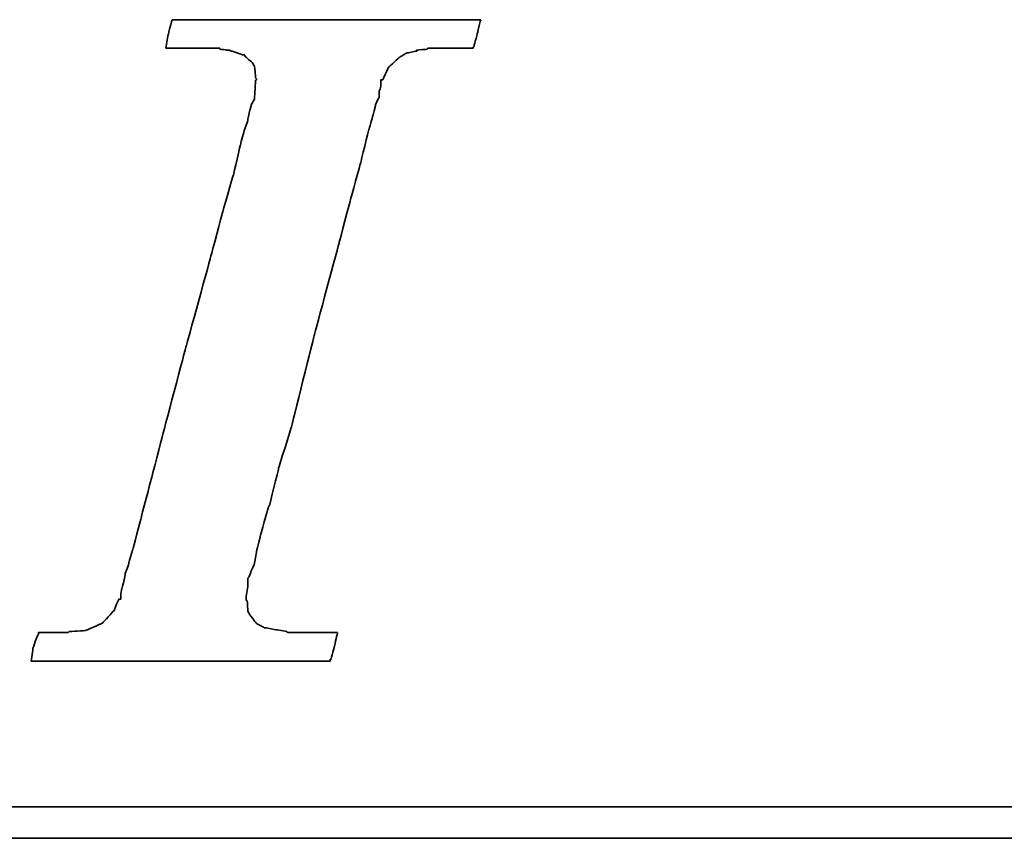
# Model space of a CAD drawing. Header units: millimetres. Extents: x 22 to 196, y 10 to 145.
# Tile 30 of 50: x 177.4 to 178.65, y 89.37 to 90.41. Entities that reach past the tile are written whole.
import ezdxf

# ---------------------------------------------------------------- set-up
doc = ezdxf.new("R2010")
doc.units = ezdxf.units.MM
doc.header["$LTSCALE"] = 0.1
doc.layers.add('DIM', color=4, linetype='CONTINUOUS')
doc.layers.add('layer 1', color=7, linetype='CONTINUOUS')

# ---------------------------------------------------------------- blocks, each defined once
blk = doc.blocks.new('TBI MOTION logo(完整正式版)')
at = {"layer": 'layer 1', "color": 22, "lineweight": 35}
for points, knots in [([(-40.59125, -7.94375), (-40.59125, -7.94375), (-40.97375, -7.94375), (-40.97375, -7.94375), (-40.97375, -7.94375), (-40.97375, -7.94375), (-41.38125, -7.94375), (-41.38125, -7.94375), (-41.38125, -7.94375), (-41.38125, -7.94375), (-41.54875, -7.94375), (-41.54875, -7.94375), (-41.54875, -7.94375), (-41.54875, -7.94375), (-41.59875, -7.94375), (-41.59875, -7.94375), (-41.59875, -7.94375), (-41.59875, -7.94375), (-41.88375, -7.94375), (-41.88375, -7.94375), (-41.88375, -7.94375), (-41.88375, -7.94375), (-41.90875, -7.91875), (-41.90875, -7.91875), (-41.90875, -7.91875), (-41.90875, -7.91875), (-42.19875, -7.87125), (-42.19875, -7.87125), (-42.19875, -7.87125), (-42.19875, -7.87125), (-42.43875, -7.82375), (-42.43875, -7.82375), (-42.43875, -7.82375), (-42.43875, -7.82375), (-42.45875, -7.82375), (-42.45875, -7.82375), (-42.45875, -7.82375), (-42.45875, -7.82375), (-42.48625, -7.82375), (-42.48625, -7.82375), (-42.48625, -7.82375), (-42.48625, -7.82375), (-42.67625, -7.72375), (-42.67625, -7.72375), (-42.67625, -7.72375), (-42.67625, -7.72375), (-42.70125, -7.70375), (-42.70125, -7.70375), (-42.70125, -7.70375), (-42.70125, -7.70375), (-42.72375, -7.67875), (-42.72375, -7.67875), (-42.72375, -7.67875), (-42.72375, -7.67875), (-42.86875, -7.48875), (-42.86875, -7.48875), (-42.86875, -7.48875), (-42.86875, -7.48875), (-42.89375, -7.43875), (-42.89375, -7.43875), (-42.89375, -7.43875), (-42.89375, -7.43875), (-42.91875, -7.38875), (-42.91875, -7.38875), (-42.91875, -7.38875), (-42.91875, -7.38875), (-42.93875, -7.12875), (-42.93875, -7.12875), (-42.93875, -7.12875), (-42.93875, -7.12875), (-42.96375, -7.10375), (-42.96375, -7.10375), (-42.96375, -7.10375), (-42.96375, -7.10375), (-42.96375, -7.05375), (-42.96375, -7.05375), (-42.96375, -7.05375), (-42.96375, -7.05375), (-42.96375, -7.00875), (-42.96375, -7.00875), (-42.96375, -7.00875), (-42.96375, -7.00875), (-42.91875, -6.69625), (-42.91875, -6.69625), (-42.91875, -6.69625), (-42.91875, -6.69625), (-42.91875, -6.62375), (-42.91875, -6.62375), (-42.91875, -6.62375), (-42.91875, -6.62375), (-42.91875, -6.59625), (-42.91875, -6.59625), (-42.91875, -6.59625), (-42.91875, -6.59625), (-42.91875, -6.57375), (-42.91875, -6.57375), (-42.91875, -6.57375), (-42.91875, -6.57375), (-42.91875, -6.52875), (-42.91875, -6.52875), (-42.91875, -6.52875), (-42.91875, -6.52875), (-42.89375, -6.50375), (-42.89375, -6.50375), (-42.89375, -6.50375), (-42.89375, -6.50375), (-42.84375, -6.38375), (-42.84375, -6.38375), (-42.84375, -6.38375), (-42.84375, -6.38375), (-42.84375, -6.35875), (-42.84375, -6.35875), (-42.84375, -6.35875), (-42.84375, -6.35875), (-42.74625, -6.14375), (-42.74625, -6.14375), (-42.74625, -6.14375), (-42.74625, -6.14375), (-42.70125, -5.85375), (-42.70125, -5.85375), (-42.70125, -5.85375), (-42.70125, -5.85375), (-42.60375, -5.47125), (-42.60375, -5.47125), (-42.60375, -5.47125), (-42.60375, -5.47125), (-42.60375, -5.44875), (-42.60375, -5.44875), (-42.60375, -5.44875), (-42.60375, -5.44875), (-42.38875, -4.67875), (-42.38875, -4.67875), (-42.38875, -4.67875), (-42.38875, -4.67875), (-42.36375, -4.65375), (-42.36375, -4.65375), (-42.36375, -4.65375), (-42.36375, -4.65375), (-42.12375, -3.69625), (-42.12375, -3.69625), (-42.12375, -3.69625), (-42.12375, -3.69625), (-42.12375, -3.67374), (-42.12375, -3.67374), (-42.12375, -3.67374), (-42.12375, -3.67374), (-41.78875, -2.59374), (-41.78875, -2.59374), (-41.78875, -2.59374), (-41.78875, -2.59374), (-41.18875, -0.19375), (-41.18875, -0.19375), (-41.18875, -0.19375), (-41.18875, -0.19375), (-40.54375, 2.20624), (-40.54375, 2.20624), (-40.54375, 2.20624), (-40.54375, 2.20624), (-40.25375, 3.30875), (-40.25375, 3.30875), (-40.25375, 3.30875), (-40.25375, 3.30875), (-39.98875, 4.27125), (-39.98875, 4.27125), (-39.98875, 4.27125), (-39.98875, 4.27125), (-39.77375, 5.13125), (-39.77375, 5.13125), (-39.77375, 5.13125), (-39.77375, 5.13125), (-39.67875, 5.47125), (-39.67875, 5.47125), (-39.67875, 5.47125), (-39.67875, 5.47125), (-39.60375, 5.75625), (-39.60375, 5.75625), (-39.60375, 5.75625), (-39.60375, 5.75625), (-39.60375, 5.78125), (-39.60375, 5.78125), (-39.60375, 5.78125), (-39.60375, 5.78125), (-39.50875, 5.97125), (-39.50875, 5.97125), (-39.50875, 5.97125), (-39.50875, 5.97125), (-39.50875, 6.13875), (-39.50875, 6.13875), (-39.50875, 6.13875), (-39.50875, 6.13875), (-39.48625, 6.16625), (-39.48625, 6.16625), (-39.48625, 6.16625), (-39.48625, 6.16625), (-39.46125, 6.28625), (-39.46125, 6.28625), (-39.46125, 6.28625), (-39.46125, 6.28625), (-39.46125, 6.42625), (-39.46125, 6.42625), (-39.46125, 6.42625), (-39.46125, 6.42625), (-39.41375, 6.42625), (-39.41375, 6.42625), (-39.41375, 6.42625), (-39.41375, 6.42625), (-39.29375, 6.69125), (-39.29375, 6.69125), (-39.29375, 6.69125), (-39.29375, 6.69125), (-39.26875, 6.74125), (-39.26875, 6.74125), (-39.26875, 6.74125), (-39.26875, 6.74125), (-39.24375, 6.76625), (-39.24375, 6.76625), (-39.24375, 6.76625), (-39.24375, 6.76625), (-38.98375, 7.00624), (-38.98375, 7.00624), (-38.98375, 7.00624), (-38.98375, 7.00624), (-38.95625, 7.02624), (-38.95625, 7.02624), (-38.95625, 7.02624), (-38.95625, 7.02624), (-38.78875, 7.12624), (-38.78875, 7.12624), (-38.78875, 7.12624), (-38.78875, 7.12624), (-38.76375, 7.12624), (-38.76375, 7.12624), (-38.76375, 7.12624), (-38.76375, 7.12624), (-38.74375, 7.12624), (-38.74375, 7.12624), (-38.74375, 7.12624), (-38.74375, 7.12624), (-38.52875, 7.17125), (-38.52875, 7.17125), (-38.52875, 7.17125), (-38.52875, 7.17125), (-38.52875, 7.19624), (-38.52875, 7.19624), (-38.52875, 7.19624), (-38.52875, 7.19624), (-38.50375, 7.19624), (-38.50375, 7.19624), (-38.50375, 7.19624), (-38.50375, 7.19624), (-38.26125, 7.21875), (-38.26125, 7.21875), (-38.26125, 7.21875), (-38.26125, 7.21875), (-38.23875, 7.24624), (-38.23875, 7.24624), (-38.23875, 7.24624), (-38.23875, 7.24624), (-38.21625, 7.24624), (-38.21625, 7.24624), (-38.21625, 7.24624), (-38.21625, 7.24624), (-38.18875, 7.24624), (-38.18875, 7.24624), (-38.18875, 7.24624), (-38.18875, 7.24624), (-37.90375, 7.24624), (-37.90375, 7.24624), (-37.90375, 7.24624), (-37.90375, 7.24624), (-37.85375, 7.24624), (-37.85375, 7.24624), (-37.85375, 7.24624), (-37.85375, 7.24624), (-37.75875, 7.24624), (-37.75875, 7.24624), (-37.75875, 7.24624), (-37.75875, 7.24624), (-37.42375, 7.24624), (-37.42375, 7.24624), (-37.42375, 7.24624), (-37.42375, 7.24624), (-37.08875, 7.24624), (-37.08875, 7.24624), (-37.08875, 7.24624), (-37.08875, 7.24624), (-37.06375, 7.24624), (-37.06375, 7.24624), (-37.06375, 7.24624), (-37.06375, 7.24624), (-37.06375, 7.26624), (-37.06375, 7.26624), (-37.06375, 7.26624), (-37.06375, 7.26624), (-37.03875, 7.29125), (-37.03875, 7.29125), (-37.03875, 7.29125), (-37.03875, 7.29125), (-37.03875, 7.31625), (-37.03875, 7.31625), (-37.03875, 7.31625), (-37.03875, 7.31625), (-36.94125, 7.67625), (-36.94125, 7.67625), (-36.94125, 7.67625), (-36.94125, 7.67625), (-36.86875, 7.98625), (-36.86875, 7.98625), (-36.86875, 7.98625), (-36.86875, 7.98625), (-36.98875, 7.98625), (-36.98875, 7.98625), (-36.98875, 7.98625), (-36.98875, 7.98625), (-37.42375, 7.98625), (-37.42375, 7.98625), (-37.42375, 7.98625), (-37.42375, 7.98625), (-37.94875, 7.98625), (-37.94875, 7.98625), (-37.94875, 7.98625), (-37.94875, 7.98625), (-38.57375, 7.98625), (-38.57375, 7.98625), (-38.57375, 7.98625), (-38.57375, 7.98625), (-39.29375, 7.98625), (-39.29375, 7.98625), (-39.29375, 7.98625), (-39.29375, 7.98625), (-40.82875, 7.98625), (-40.82875, 7.98625), (-40.82875, 7.98625), (-40.82875, 7.98625), (-42.36375, 7.98625), (-42.36375, 7.98625), (-42.36375, 7.98625), (-42.36375, 7.98625), (-43.08375, 7.98625), (-43.08375, 7.98625), (-43.08375, 7.98625), (-43.08375, 7.98625), (-43.70875, 7.98625), (-43.70875, 7.98625), (-43.70875, 7.98625), (-43.70875, 7.98625), (-44.23375, 7.98625), (-44.23375, 7.98625), (-44.23375, 7.98625), (-44.23375, 7.98625), (-44.66875, 7.98625), (-44.66875, 7.98625), (-44.66875, 7.98625), (-44.66875, 7.98625), (-44.88375, 7.98625), (-44.88375, 7.98625), (-44.88375, 7.98625), (-44.88375, 7.98625), (-44.90875, 7.94125), (-44.90875, 7.94125), (-44.90875, 7.94125), (-44.90875, 7.94125), (-44.90875, 7.91625), (-44.90875, 7.91625), (-44.90875, 7.91625), (-44.90875, 7.91625), (-45.00375, 7.55625), (-45.00375, 7.55625), (-45.00375, 7.55625), (-45.00375, 7.55625), (-45.05375, 7.24624), (-45.05375, 7.24624), (-45.05375, 7.24624), (-45.05375, 7.24624), (-44.61875, 7.24624), (-44.61875, 7.24624), (-44.61875, 7.24624), (-44.61875, 7.24624), (-44.11375, 7.24624), (-44.11375, 7.24624), (-44.11375, 7.24624), (-44.11375, 7.24624), (-43.99375, 7.24624), (-43.99375, 7.24624), (-43.99375, 7.24624), (-43.99375, 7.24624), (-43.94625, 7.24624), (-43.94625, 7.24624), (-43.94625, 7.24624), (-43.94625, 7.24624), (-43.92374, 7.24624), (-43.92374, 7.24624), (-43.92374, 7.24624), (-43.92374, 7.24624), (-43.65875, 7.24624), (-43.65875, 7.24624), (-43.65875, 7.24624), (-43.65875, 7.24624), (-43.63875, 7.21875), (-43.63875, 7.21875), (-43.63875, 7.21875), (-43.63875, 7.21875), (-43.46875, 7.19624), (-43.46875, 7.19624), (-43.46875, 7.19624), (-43.46875, 7.19624), (-43.39875, 7.19624), (-43.39875, 7.19624), (-43.39875, 7.19624), (-43.39875, 7.19624), (-43.37125, 7.17125), (-43.37125, 7.17125), (-43.37125, 7.17125), (-43.37125, 7.17125), (-43.34875, 7.17125), (-43.34875, 7.17125), (-43.34875, 7.17125), (-43.34875, 7.17125), (-43.20375, 7.12624), (-43.20375, 7.12624), (-43.20375, 7.12624), (-43.20375, 7.12624), (-43.05875, 7.07624), (-43.05875, 7.07624), (-43.05875, 7.07624), (-43.05875, 7.07624), (-43.01375, 7.07624), (-43.01375, 7.07624), (-43.01375, 7.07624), (-43.01375, 7.07624), (-42.98875, 7.02624), (-42.98875, 7.02624), (-42.98875, 7.02624), (-42.98875, 7.02624), (-42.79875, 6.86125), (-42.79875, 6.86125), (-42.79875, 6.86125), (-42.79875, 6.86125), (-42.77375, 6.81125), (-42.77375, 6.81125), (-42.77375, 6.81125), (-42.77375, 6.81125), (-42.74625, 6.76625), (-42.74625, 6.76625), (-42.74625, 6.76625), (-42.74625, 6.76625), (-42.72375, 6.47625), (-42.72375, 6.47625), (-42.72375, 6.47625), (-42.72375, 6.47625), (-42.70125, 6.45124), (-42.70125, 6.45124), (-42.70125, 6.45124), (-42.70125, 6.45124), (-42.70125, 6.42625), (-42.70125, 6.42625), (-42.70125, 6.42625), (-42.70125, 6.42625), (-42.72375, 6.40625), (-42.72375, 6.40625), (-42.72375, 6.40625), (-42.72375, 6.40625), (-42.74625, 5.97125), (-42.74625, 5.97125), (-42.74625, 5.97125), (-42.74625, 5.97125), (-42.74625, 5.94625), (-42.74625, 5.94625), (-42.74625, 5.94625), (-42.74625, 5.94625), (-42.74625, 5.92625), (-42.74625, 5.92625), (-42.74625, 5.92625), (-42.74625, 5.92625), (-42.77375, 5.87625), (-42.77375, 5.87625), (-42.77375, 5.87625), (-42.77375, 5.87625), (-42.81875, 5.80625), (-42.81875, 5.80625), (-42.81875, 5.80625), (-42.81875, 5.80625), (-42.86875, 5.63625), (-42.86875, 5.63625), (-42.86875, 5.63625), (-42.86875, 5.63625), (-42.91875, 5.39625), (-42.91875, 5.39625), (-42.91875, 5.39625), (-42.91875, 5.39625), (-42.91875, 5.37124), (-42.91875, 5.37124), (-42.91875, 5.37124), (-42.91875, 5.37124), (-43.01375, 5.10874), (-43.01375, 5.10874), (-43.01375, 5.10874), (-43.01375, 5.10874), (-43.10875, 4.77124), (-43.10875, 4.77124), (-43.10875, 4.77124), (-43.10875, 4.77124), (-43.29875, 3.95625), (-43.29875, 3.95625), (-43.29875, 3.95625), (-43.29875, 3.95625), (-43.58875, 2.95125), (-43.58875, 2.95125), (-43.58875, 2.95125), (-43.58875, 2.95125), (-43.87375, 1.87125), (-43.87375, 1.87125), (-43.87375, 1.87125), (-43.87375, 1.87125), (-44.52625, -0.50374), (-44.52625, -0.50374), (-44.52625, -0.50374), (-44.52625, -0.50374), (-45.14875, -2.85375), (-45.14875, -2.85375), (-45.14875, -2.85375), (-45.14875, -2.85375), (-45.43375, -3.95875), (-45.43375, -3.95875), (-45.43375, -3.95875), (-45.43375, -3.95875), (-45.69875, -4.96875), (-45.69875, -4.96875), (-45.69875, -4.96875), (-45.69875, -4.96875), (-45.91375, -5.78375), (-45.91375, -5.78375), (-45.91375, -5.78375), (-45.91375, -5.78375), (-46.01375, -6.11875), (-46.01375, -6.11875), (-46.01375, -6.11875), (-46.01375, -6.11875), (-46.01375, -6.14375), (-46.01375, -6.14375), (-46.01375, -6.14375), (-46.01375, -6.14375), (-46.10875, -6.40875), (-46.10875, -6.40875), (-46.10875, -6.40875), (-46.10875, -6.40875), (-46.15375, -6.64875), (-46.15375, -6.64875), (-46.15375, -6.64875), (-46.15375, -6.64875), (-46.20375, -6.83875), (-46.20375, -6.83875), (-46.20375, -6.83875), (-46.20375, -6.83875), (-46.22875, -6.93375), (-46.22875, -6.93375), (-46.22875, -6.93375), (-46.22875, -6.93375), (-46.22875, -7.07875), (-46.22875, -7.07875), (-46.22875, -7.07875), (-46.22875, -7.07875), (-46.27375, -7.07875), (-46.27375, -7.07875), (-46.27375, -7.07875), (-46.27375, -7.07875), (-46.39375, -7.34375), (-46.39375, -7.34375), (-46.39375, -7.34375), (-46.39375, -7.34375), (-46.39375, -7.36875), (-46.39375, -7.36875), (-46.39375, -7.36875), (-46.39375, -7.36875), (-46.42125, -7.38875), (-46.42125, -7.38875), (-46.42125, -7.38875), (-46.42125, -7.38875), (-46.68375, -7.67875), (-46.68375, -7.67875), (-46.68375, -7.67875), (-46.68375, -7.67875), (-46.70875, -7.70375), (-46.70875, -7.70375), (-46.70875, -7.70375), (-46.70875, -7.70375), (-46.75375, -7.72375), (-46.75375, -7.72375), (-46.75375, -7.72375), (-46.75375, -7.72375), (-47.08875, -7.87125), (-47.08875, -7.87125), (-47.08875, -7.87125), (-47.08875, -7.87125), (-47.11625, -7.87125), (-47.11625, -7.87125), (-47.11625, -7.87125), (-47.11625, -7.87125), (-47.13875, -7.89375), (-47.13875, -7.89375), (-47.13875, -7.89375), (-47.13875, -7.89375), (-47.56875, -7.91875), (-47.56875, -7.91875), (-47.56875, -7.91875), (-47.56875, -7.91875), (-47.59625, -7.94375), (-47.59625, -7.94375), (-47.59625, -7.94375), (-47.59625, -7.94375), (-47.64375, -7.94375), (-47.64375, -7.94375), (-47.64375, -7.94375), (-47.64375, -7.94375), (-47.73625, -7.94375), (-47.73625, -7.94375), (-47.73625, -7.94375), (-47.73625, -7.94375), (-48.07375, -7.94375), (-48.07375, -7.94375), (-48.07375, -7.94375), (-48.07375, -7.94375), (-48.36125, -7.94375), (-48.36125, -7.94375), (-48.36125, -7.94375), (-48.36125, -7.94375), (-48.36125, -7.96625), (-48.36125, -7.96625), (-48.36125, -7.96625), (-48.36125, -7.96625), (-48.36125, -7.99125), (-48.36125, -7.99125), (-48.36125, -7.99125), (-48.36125, -7.99125), (-48.38875, -8.01375), (-48.38875, -8.01375), (-48.38875, -8.01375), (-48.38875, -8.01375), (-48.50875, -8.34875), (-48.50875, -8.34875), (-48.50875, -8.34875), (-48.50875, -8.34875), (-48.55375, -8.68625), (-48.55375, -8.68625), (-48.55375, -8.68625), (-48.55375, -8.68625), (-48.45875, -8.68625), (-48.45875, -8.68625), (-48.45875, -8.68625), (-48.45875, -8.68625), (-48.07375, -8.68625), (-48.07375, -8.68625), (-48.07375, -8.68625), (-48.07375, -8.68625), (-47.52375, -8.68625), (-47.52375, -8.68625), (-47.52375, -8.68625), (-47.52375, -8.68625), (-46.92375, -8.68625), (-46.92375, -8.68625), (-46.92375, -8.68625), (-46.92375, -8.68625), (-46.25375, -8.68625), (-46.25375, -8.68625), (-46.25375, -8.68625), (-46.25375, -8.68625), (-46.20375, -8.68625), (-46.20375, -8.68625), (-46.20375, -8.68625), (-46.20375, -8.68625), (-44.71375, -8.68625), (-44.71375, -8.68625), (-44.71375, -8.68625), (-44.71375, -8.68625), (-43.22875, -8.68625), (-43.22875, -8.68625), (-43.22875, -8.68625), (-43.22875, -8.68625), (-42.55875, -8.68625), (-42.55875, -8.68625), (-42.55875, -8.68625), (-42.55875, -8.68625), (-42.50875, -8.68625), (-42.50875, -8.68625), (-42.50875, -8.68625), (-42.50875, -8.68625), (-41.93375, -8.68625), (-41.93375, -8.68625), (-41.93375, -8.68625), (-41.93375, -8.68625), (-41.38125, -8.68625), (-41.38125, -8.68625), (-41.38125, -8.68625), (-41.38125, -8.68625), (-40.97375, -8.68625), (-40.97375, -8.68625), (-40.97375, -8.68625), (-40.97375, -8.68625), (-40.78125, -8.68625), (-40.78125, -8.68625), (-40.78125, -8.68625), (-40.78125, -8.68625), (-40.78125, -8.63875), (-40.78125, -8.63875), (-40.78125, -8.63875), (-40.78125, -8.63875), (-40.75875, -8.63875), (-40.75875, -8.63875), (-40.75875, -8.63875), (-40.75875, -8.63875), (-40.66375, -8.27875), (-40.66375, -8.27875), (-40.66375, -8.27875), (-40.66375, -8.27875), (-40.59125, -7.94375), (-40.59125, -7.94375)], [0, 0, 0, 0, 0.00558659, 0.00558659, 0.00558659, 0.0055866, 0.01117318, 0.01117318, 0.01117318, 0.01117319, 0.01675978, 0.01675978, 0.01675978, 0.01675979, 0.02234637, 0.02234637, 0.02234637, 0.02234638, 0.02793296, 0.02793296, 0.02793296, 0.02793297, 0.03351955, 0.03351955, 0.03351955, 0.03351956, 0.03910615, 0.03910615, 0.03910615, 0.03910616, 0.04469274, 0.04469274, 0.04469274, 0.04469275, 0.05027933, 0.05027933, 0.05027933, 0.05027934, 0.05586592, 0.05586592, 0.05586592, 0.05586593, 0.06145251, 0.06145251, 0.06145251, 0.06145252, 0.06703911, 0.06703911, 0.06703911, 0.06703912, 0.0726257, 0.0726257, 0.0726257, 0.07262571, 0.07821229, 0.07821229, 0.07821229, 0.0782123, 0.08379888, 0.08379888, 0.08379888, 0.08379889, 0.08938547, 0.08938547, 0.08938547, 0.08938548, 0.09497207, 0.09497207, 0.09497207, 0.09497208, 0.10055866, 0.10055866, 0.10055866, 0.10055867, 0.10614525, 0.10614525, 0.10614525, 0.10614526, 0.11173184, 0.11173184, 0.11173184, 0.11173185, 0.11731844, 0.11731844, 0.11731844, 0.11731845, 0.12290503, 0.12290503, 0.12290503, 0.12290504, 0.12849162, 0.12849162, 0.12849162, 0.12849163, 0.13407821, 0.13407821, 0.13407821, 0.13407822, 0.1396648, 0.1396648, 0.1396648, 0.13966481, 0.1452514, 0.1452514, 0.1452514, 0.14525141, 0.15083799, 0.15083799, 0.15083799, 0.150838, 0.15642458, 0.15642458, 0.15642458, 0.15642459, 0.16201117, 0.16201117, 0.16201117, 0.16201118, 0.16759777, 0.16759777, 0.16759777, 0.16759778, 0.17318436, 0.17318436, 0.17318436, 0.17318437, 0.17877095, 0.17877095, 0.17877095, 0.17877096, 0.18435754, 0.18435754, 0.18435754, 0.18435755, 0.18994413, 0.18994413, 0.18994413, 0.18994414, 0.19553073, 0.19553073, 0.19553073, 0.19553074, 0.20111732, 0.20111732, 0.20111732, 0.20111733, 0.20670391, 0.20670391, 0.20670391, 0.20670392, 0.2122905, 0.2122905, 0.2122905, 0.21229051, 0.21787709, 0.21787709, 0.21787709, 0.2178771, 0.22346369, 0.22346369, 0.22346369, 0.2234637, 0.22905028, 0.22905028, 0.22905028, 0.22905029, 0.23463687, 0.23463687, 0.23463687, 0.23463688, 0.24022346, 0.24022346, 0.24022346, 0.24022347, 0.24581006, 0.24581006, 0.24581006, 0.24581007, 0.25139665, 0.25139665, 0.25139665, 0.25139666, 0.25698324, 0.25698324, 0.25698324, 0.25698325, 0.26256983, 0.26256983, 0.26256983, 0.26256984, 0.26815642, 0.26815642, 0.26815642, 0.26815643, 0.27374302, 0.27374302, 0.27374302, 0.27374303, 0.27932961, 0.27932961, 0.27932961, 0.27932962, 0.2849162, 0.2849162, 0.2849162, 0.28491621, 0.29050279, 0.29050279, 0.29050279, 0.2905028, 0.29608939, 0.29608939, 0.29608939, 0.2960894, 0.30167598, 0.30167598, 0.30167598, 0.30167599, 0.30726257, 0.30726257, 0.30726257, 0.30726258, 0.31284916, 0.31284916, 0.31284916, 0.31284917, 0.31843575, 0.31843575, 0.31843575, 0.31843576, 0.32402235, 0.32402235, 0.32402235, 0.32402236, 0.32960894, 0.32960894, 0.32960894, 0.32960895, 0.33519553, 0.33519553, 0.33519553, 0.33519554, 0.34078212, 0.34078212, 0.34078212, 0.34078213, 0.34636872, 0.34636872, 0.34636872, 0.34636873, 0.35195531, 0.35195531, 0.35195531, 0.35195532, 0.3575419, 0.3575419, 0.3575419, 0.35754191, 0.36312849, 0.36312849, 0.36312849, 0.3631285, 0.36871508, 0.36871508, 0.36871508, 0.36871509, 0.37430168, 0.37430168, 0.37430168, 0.37430169, 0.37988827, 0.37988827, 0.37988827, 0.37988828, 0.38547486, 0.38547486, 0.38547486, 0.38547487, 0.39106145, 0.39106145, 0.39106145, 0.39106146, 0.39664804, 0.39664804, 0.39664804, 0.39664805, 0.40223464, 0.40223464, 0.40223464, 0.40223465, 0.40782123, 0.40782123, 0.40782123, 0.40782124, 0.41340782, 0.41340782, 0.41340782, 0.41340783, 0.41899441, 0.41899441, 0.41899441, 0.41899442, 0.42458101, 0.42458101, 0.42458101, 0.42458102, 0.4301676, 0.4301676, 0.4301676, 0.43016761, 0.43575419, 0.43575419, 0.43575419, 0.4357542, 0.44134078, 0.44134078, 0.44134078, 0.44134079, 0.44692737, 0.44692737, 0.44692737, 0.44692738, 0.45251397, 0.45251397, 0.45251397, 0.45251398, 0.45810056, 0.45810056, 0.45810056, 0.45810057, 0.46368715, 0.46368715, 0.46368715, 0.46368716, 0.46927374, 0.46927374, 0.46927374, 0.46927375, 0.47486034, 0.47486034, 0.47486034, 0.47486035, 0.48044693, 0.48044693, 0.48044693, 0.48044694, 0.48603352, 0.48603352, 0.48603352, 0.48603353, 0.49162011, 0.49162011, 0.49162011, 0.49162012, 0.4972067, 0.4972067, 0.4972067, 0.49720671, 0.5027933, 0.5027933, 0.5027933, 0.50279331, 0.50837989, 0.50837989, 0.50837989, 0.5083799, 0.51396648, 0.51396648, 0.51396648, 0.51396649, 0.51955307, 0.51955307, 0.51955307, 0.51955308, 0.52513966, 0.52513966, 0.52513966, 0.52513967, 0.53072626, 0.53072626, 0.53072626, 0.53072627, 0.53631285, 0.53631285, 0.53631285, 0.53631286, 0.54189944, 0.54189944, 0.54189944, 0.54189945, 0.54748603, 0.54748603, 0.54748603, 0.54748604, 0.55307263, 0.55307263, 0.55307263, 0.55307264, 0.55865922, 0.55865922, 0.55865922, 0.55865923, 0.56424581, 0.56424581, 0.56424581, 0.56424582, 0.5698324, 0.5698324, 0.5698324, 0.56983241, 0.57541899, 0.57541899, 0.57541899, 0.575419, 0.58100559, 0.58100559, 0.58100559, 0.5810056, 0.58659218, 0.58659218, 0.58659218, 0.58659219, 0.59217877, 0.59217877, 0.59217877, 0.59217878, 0.59776536, 0.59776536, 0.59776536, 0.59776537, 0.60335196, 0.60335196, 0.60335196, 0.60335197, 0.60893855, 0.60893855, 0.60893855, 0.60893856, 0.61452514, 0.61452514, 0.61452514, 0.61452515, 0.62011173, 0.62011173, 0.62011173, 0.62011174, 0.62569832, 0.62569832, 0.62569832, 0.62569833, 0.63128492, 0.63128492, 0.63128492, 0.63128493, 0.63687151, 0.63687151, 0.63687151, 0.63687152, 0.6424581, 0.6424581, 0.6424581, 0.64245811, 0.64804469, 0.64804469, 0.64804469, 0.6480447, 0.65363128, 0.65363128, 0.65363128, 0.65363129, 0.65921788, 0.65921788, 0.65921788, 0.65921789, 0.66480447, 0.66480447, 0.66480447, 0.66480448, 0.67039106, 0.67039106, 0.67039106, 0.67039107, 0.67597765, 0.67597765, 0.67597765, 0.67597766, 0.68156425, 0.68156425, 0.68156425, 0.68156426, 0.68715084, 0.68715084, 0.68715084, 0.68715085, 0.69273743, 0.69273743, 0.69273743, 0.69273744, 0.69832402, 0.69832402, 0.69832402, 0.69832403, 0.70391061, 0.70391061, 0.70391061, 0.70391062, 0.70949721, 0.70949721, 0.70949721, 0.70949722, 0.7150838, 0.7150838, 0.7150838, 0.71508381, 0.72067039, 0.72067039, 0.72067039, 0.7206704, 0.72625698, 0.72625698, 0.72625698, 0.72625699, 0.73184358, 0.73184358, 0.73184358, 0.73184359, 0.73743017, 0.73743017, 0.73743017, 0.73743018, 0.74301676, 0.74301676, 0.74301676, 0.74301677, 0.74860335, 0.74860335, 0.74860335, 0.74860336, 0.75418994, 0.75418994, 0.75418994, 0.75418995, 0.75977654, 0.75977654, 0.75977654, 0.75977655, 0.76536313, 0.76536313, 0.76536313, 0.76536314, 0.77094972, 0.77094972, 0.77094972, 0.77094973, 0.77653631, 0.77653631, 0.77653631, 0.77653632, 0.78212291, 0.78212291, 0.78212291, 0.78212292, 0.7877095, 0.7877095, 0.7877095, 0.78770951, 0.79329609, 0.79329609, 0.79329609, 0.7932961, 0.79888268, 0.79888268, 0.79888268, 0.79888269, 0.80446927, 0.80446927, 0.80446927, 0.80446928, 0.81005587, 0.81005587, 0.81005587, 0.81005588, 0.81564246, 0.81564246, 0.81564246, 0.81564247, 0.82122905, 0.82122905, 0.82122905, 0.82122906, 0.82681564, 0.82681564, 0.82681564, 0.82681565, 0.83240223, 0.83240223, 0.83240223, 0.83240224, 0.83798883, 0.83798883, 0.83798883, 0.83798884, 0.84357542, 0.84357542, 0.84357542, 0.84357543, 0.84916201, 0.84916201, 0.84916201, 0.84916202, 0.8547486, 0.8547486, 0.8547486, 0.85474861, 0.8603352, 0.8603352, 0.8603352, 0.86033521, 0.86592179, 0.86592179, 0.86592179, 0.8659218, 0.87150838, 0.87150838, 0.87150838, 0.87150839, 0.87709497, 0.87709497, 0.87709497, 0.87709498, 0.88268156, 0.88268156, 0.88268156, 0.88268157, 0.88826816, 0.88826816, 0.88826816, 0.88826817, 0.89385475, 0.89385475, 0.89385475, 0.89385476, 0.89944134, 0.89944134, 0.89944134, 0.89944135, 0.90502793, 0.90502793, 0.90502793, 0.90502794, 0.91061453, 0.91061453, 0.91061453, 0.91061454, 0.91620112, 0.91620112, 0.91620112, 0.91620113, 0.92178771, 0.92178771, 0.92178771, 0.92178772, 0.9273743, 0.9273743, 0.9273743, 0.92737431, 0.93296089, 0.93296089, 0.93296089, 0.9329609, 0.93854749, 0.93854749, 0.93854749, 0.9385475, 0.94413408, 0.94413408, 0.94413408, 0.94413409, 0.94972067, 0.94972067, 0.94972067, 0.94972068, 0.95530726, 0.95530726, 0.95530726, 0.95530727, 0.96089385, 0.96089385, 0.96089385, 0.96089386, 0.96648045, 0.96648045, 0.96648045, 0.96648046, 0.97206704, 0.97206704, 0.97206704, 0.97206705, 0.97765363, 0.97765363, 0.97765363, 0.97765364, 0.98324022, 0.98324022, 0.98324022, 0.98324023, 0.98882682, 0.98882682, 0.98882682, 0.98882683, 0.99441341, 0.99441341, 0.99441341, 0.99441342, 1, 1, 1, 1]), ([(75.90875, -9.47875), (75.90875, -9.47875), (75.90875, -12.28625), (75.90875, -12.28625), (75.90875, -12.28625), (75.90875, -12.28625), (75.90875, -12.47875), (75.90875, -12.47875), (75.90875, -12.47875), (75.90875, -12.47875), (75.71625, -12.47875), (75.71625, -12.47875), (75.71625, -12.47875), (75.71625, -12.47875), (-88.32875, -12.47875), (-88.32875, -12.47875), (-88.32875, -12.47875), (-88.32875, -12.47875), (-88.32875, -13.29375), (-88.32875, -13.29375), (-88.32875, -13.29375), (-88.32875, -13.29375), (82.89125, -13.29375), (82.89125, -13.29375), (82.89125, -13.29375), (82.89125, -13.29375), (75.90875, -9.47875), (75.90875, -9.47875)], [0, 0, 0, 0, 0.14285714, 0.14285714, 0.14285714, 0.14285715, 0.28571429, 0.28571429, 0.28571429, 0.2857143, 0.42857143, 0.42857143, 0.42857143, 0.42857144, 0.57142857, 0.57142857, 0.57142857, 0.57142858, 0.71428571, 0.71428571, 0.71428571, 0.71428572, 0.85714286, 0.85714286, 0.85714286, 0.85714287, 1, 1, 1, 1])]:
    blk.add_open_spline(points, degree=3, knots=knots, dxfattribs=at)

msp = doc.modelspace()

# ---------------------------------------------------------------- block references
at = {"layer": 'DIM', "color": 7, "xscale": 0.04903855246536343, "yscale": 0.04903855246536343, "zscale": 0.04903855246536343}
msp.add_blockref('TBI MOTION logo(完整正式版)', (179.7938, 90.0222), dxfattribs=at)

doc.saveas('drawing.dxf')
